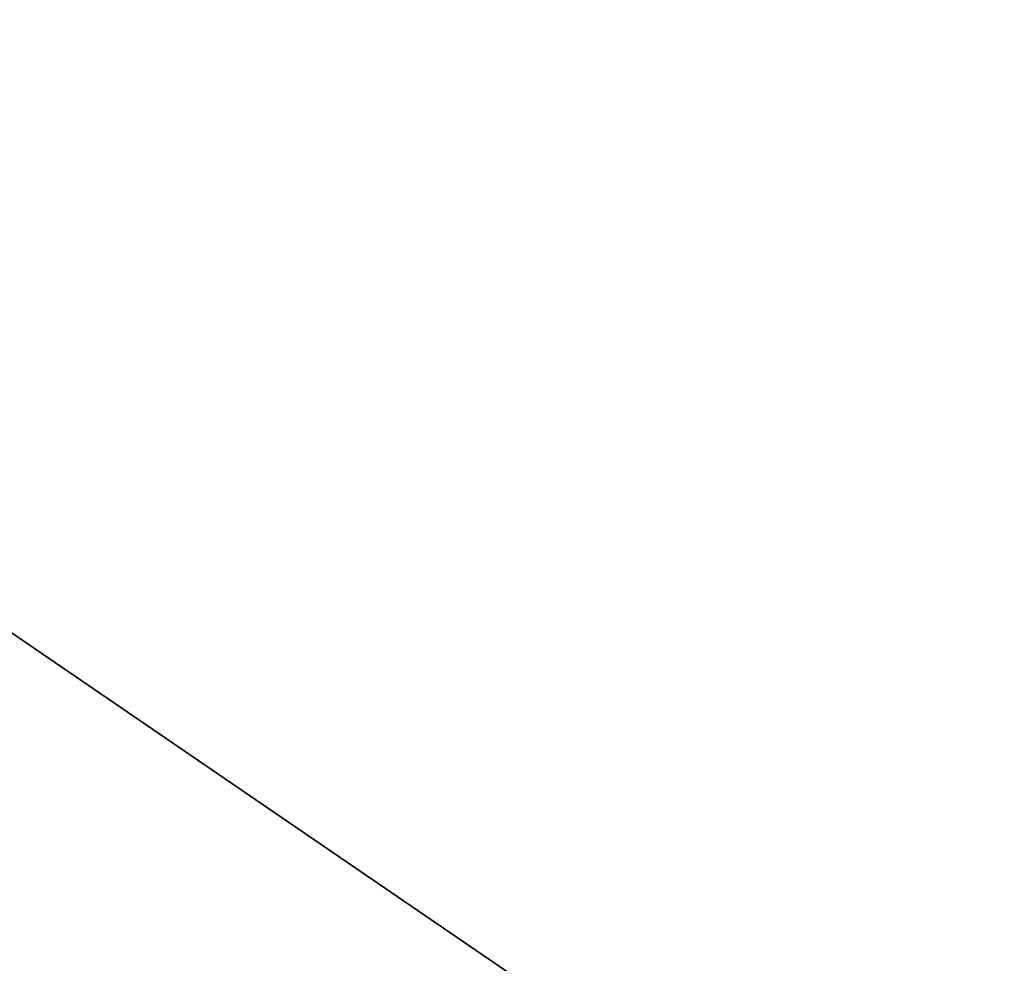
# Model space of a CAD drawing. Header units: centimetres. Extents: x -54 to 171, y -22 to 171.
# Tile 108 of 256: x -31.5053 to -31.4061, y 81.1564 to 81.2514. Entities that reach past the tile are written whole.
import ezdxf

# ---------------------------------------------------------------- set-up
doc = ezdxf.new("R2010")
doc.units = ezdxf.units.CM
doc.header["$MEASUREMENT"] = 0
for name, color, linetype in [('Frida DC -V3 v33_Sketch16', 7, 'Continuous'), ('Frida DC -V3 v33_Sketch43', 7, 'Continuous'), ('Frida DC -V3 v33_Sketch67', 7, 'Continuous')]:
    doc.layers.add(name, color=color, linetype=linetype)

msp = doc.modelspace()

# ---------------------------------------------------------------- linework, layer by layer
at = {"layer": 'Frida DC -V3 v33_Sketch16'}
for points, knots in [([(-31.503639, 83.459875, 2.9625), (-29.943871, 76.834242, 2.9625), (-28.383013, 70.205445, 2.9625), (-25.262114, 56.95402, 2.9625), (-23.700562, 50.324975, 2.9625), (-22.139479, 43.699169, 2.9625)], [-40.841609, -40.841609, -40.841609, -40.841609, -20.421668, -20.421668, 0, 0, 0, 0]), ([(-22.139478, 43.69917, 3.4625), (-23.696651, 50.322394, 3.4625), (-25.254214, 56.949023, 3.4625), (-28.366662, 70.194665, 3.4625), (-29.923125, 76.820391, 3.4625), (-31.478334, 83.442827, 3.4625)], [-40.819562, -40.819562, -40.819562, -40.819562, -20.407794, -20.407794, 0, 0, 0, 0])]:
    msp.add_open_spline(points, degree=3, knots=knots, dxfattribs=at)
at = {"layer": 'Frida DC -V3 v33_Sketch43', "extrusion": (0, 0, -1)}
msp.add_arc((31.34454, 81.870711, 212.5), 1.2, 214.322996, 304.322996, dxfattribs=at)
at = {"layer": 'Frida DC -V3 v33_Sketch67'}
for p, q in [((-35.213023, 83.720496), (-30.709008, 80.645416)), ((-27.070186, 78.161039), (-31.579186, 81.239523)), ((-27.070186, 78.161039), (-31.579186, 81.239523))]:
    msp.add_line(p, q, dxfattribs=at)
msp.add_open_spline([(-31.579186, 81.239523), (-31.491078, 81.368572), (-31.42902, 81.513596), (-31.363986, 81.81927), (-31.361632, 81.976997), (-31.417516, 82.284475), (-31.47522, 82.431287), (-31.602864, 82.630779), (-31.653018, 82.694105), (-31.765257, 82.809744), (-31.827057, 82.861765), (-31.893603, 82.907198)], degree=3, knots=[0, 0, 0, 0, 0.468773, 0.468773, 0.937547, 0.937547, 1.40632, 1.40632, 1.648049, 1.648049, 1.889777, 1.889777, 1.889777, 1.889777], dxfattribs=at)

doc.saveas('drawing.dxf')
